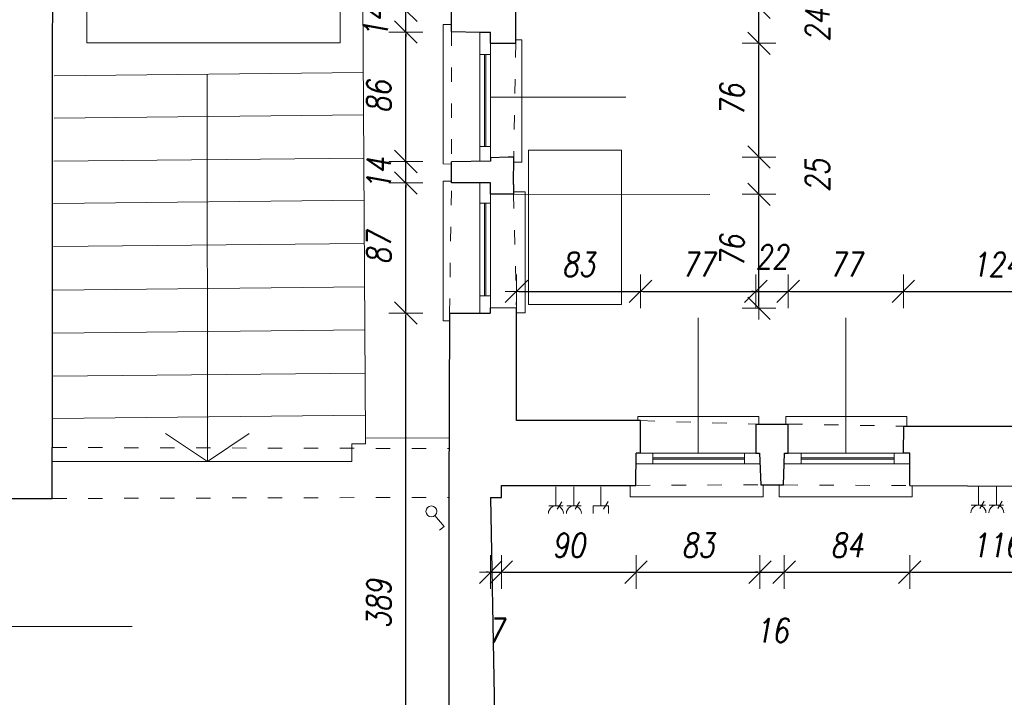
# Model space of a CAD drawing. Header units: millimetres. Extents: x -58431 to 28973, y -32170 to 9431.
# Tile 17 of 54: x -43813 to -37238, y -18478 to -13951. Entities that reach past the tile are written whole.
import ezdxf

# ---------------------------------------------------------------- set-up
doc = ezdxf.new("R2010")
doc.units = ezdxf.units.MM
doc.header["$LTSCALE"] = 8
doc.linetypes.add('ACAD_ISO03W100', pattern=[30, 12, -18])
doc.layers.get('Defpoints').update_dxf_attribs({"lineweight": 0})
for name, color, linetype, lineweight in [('A_DIMEN', 7, 'Continuous', 0), ('BAM_OPISY POWIERZCHNI', 40, 'Continuous', 0), ('instalacje', 6, 'Continuous', 0), ('piętro_dzwi i okna', 3, 'Continuous', 0), ('piętro_parapet', 6, 'Continuous', 0), ('piętro_podciąg', 2, 'ACAD_ISO03W100', 0), ('piętro_rzut', 7, 'Continuous', 30), ('piętro_schody', 4, 'Continuous', 0), ('RZUT_wymiarowanie', 2, 'Continuous', 0), ('wymiarowanie', 4, 'Continuous', 0)]:
    doc.layers.add(name, color=color, linetype=linetype, lineweight=lineweight)
doc.styles.add('ROMANS1', font='romans.shx', dxfattribs={"width": 0.8, "oblique": 10})
doc.dimstyles.new('NARCH100', dxfattribs={"dimscale": 100, "dimtxt": 1.6, "dimasz": 0.15, "dimexe": 0, "dimexo": 0, "dimgap": 1, "dimtad": 1, "dimdec": 0, "dimlfac": 0.1, "dimrnd": 1, "dimdsep": 46, "dimtxsty": 'ROMANS1', "dimblk": 'wym', "dimcen": -1.5, "dimse1": 1, "dimse2": 1, "dimclrd": 4, "dimclre": 4, "dimclrt": 3, "dimadec": 0, "dimazin": 0, "dimtfac": 0.04, "dimtdec": 0, "dimtmove": 2, "dimatfit": 3, "dimldrblk": 'wym', "dimfxl": 0, "dimtolj": 1, "dimarcsym": 0})

# ---------------------------------------------------------------- blocks, each defined once
blk = doc.blocks.new('wym')
at = {"layer": 'A_DIMEN', "color": 4, "ltscale": 100}
for p, q in [((-5, -5), (5, 5)), ((0, -7.5), (0, 7.5)), ((-5, 0), (5, 0))]:
    blk.add_line(p, q, dxfattribs=at)
blk = doc.blocks.new('*D243')
at = {"layer": 'BAM_OPISY POWIERZCHNI', "color": 4, "lineweight": -2, "transparency": 16777216}
for p, q in [((-40683.2, -17641.6), (-40698.2, -17641.6)), ((-40668.2, -17641.6), (-40596.6, -17641.6)), ((-40581.6, -17641.6), (-40566.6, -17641.6))]:
    blk.add_line(p, q, dxfattribs=at)
at = {"layer": 'Defpoints', "color": 0, "transparency": 16777216}
for p in [(-40596.6, -17062.3), (-40668.2, -17142.3), (-40596.6, -17641.6)]:
    blk.add_point(p, dxfattribs=at)
at = {"layer": 'BAM_OPISY POWIERZCHNI', "color": 4, "lineweight": -2, "transparency": 16777216, "xscale": 15, "yscale": 15, "zscale": 15}
for p, rotation in [((-40668.2, -17641.6), 359.9999999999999), ((-40596.6, -17641.6), 179.9999999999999)]:
    blk.add_blockref('wym', p, dxfattribs=dict(at, rotation=rotation))
at = {"layer": 'BAM_OPISY POWIERZCHNI', "color": 3, "transparency": 16777216, "insert": (-40632.4, -18031.6), "char_height": 160, "attachment_point": 5, "style": 'ROMANS1'}
blk.add_mtext('\\A1;7', dxfattribs=at)
blk = doc.blocks.new('*D244')
at = {"layer": 'BAM_OPISY POWIERZCHNI', "color": 4, "lineweight": -2, "transparency": 16777216}
blk.add_line((-40581.6, -17641.6), (-39711.7, -17641.6), dxfattribs=at)
at = {"layer": 'Defpoints', "color": 0, "transparency": 16777216}
for p in [(-39696.7, -16917.5, -16689.2), (-40596.6, -17062.3), (-39696.7, -17641.6)]:
    blk.add_point(p, dxfattribs=at)
at = {"layer": 'BAM_OPISY POWIERZCHNI', "color": 4, "lineweight": -2, "transparency": 16777216, "xscale": 15, "yscale": 15, "zscale": 15, "rotation": 179.9999999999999}
blk.add_blockref('wym', (-40596.6, -17641.6), dxfattribs=at)
at = {"layer": 'BAM_OPISY POWIERZCHNI', "color": 4, "lineweight": -2, "transparency": 16777216, "xscale": 15, "yscale": 15, "zscale": 15}
blk.add_blockref('wym', (-39696.7, -17641.6), dxfattribs=at)
at = {"layer": 'BAM_OPISY POWIERZCHNI', "color": 3, "transparency": 16777216, "insert": (-40146.7, -17461.6), "char_height": 160, "attachment_point": 5, "style": 'ROMANS1'}
blk.add_mtext('\\A1;90', dxfattribs=at)
blk = doc.blocks.new('*D245')
at = {"layer": 'BAM_OPISY POWIERZCHNI', "color": 4, "lineweight": -2, "transparency": 16777216}
blk.add_line((-39681.7, -17641.6), (-38884.8, -17641.6), dxfattribs=at)
at = {"layer": 'Defpoints', "color": 0, "transparency": 16777216}
for p in [(-39696.7, -16917.5, -16689.2), (-38869.8, -16917.4, -16689.2), (-38869.8, -17641.6)]:
    blk.add_point(p, dxfattribs=at)
at = {"layer": 'BAM_OPISY POWIERZCHNI', "color": 4, "lineweight": -2, "transparency": 16777216, "xscale": 15, "yscale": 15, "zscale": 15, "rotation": 179.9999999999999}
blk.add_blockref('wym', (-39696.7, -17641.6), dxfattribs=at)
at = {"layer": 'BAM_OPISY POWIERZCHNI', "color": 4, "lineweight": -2, "transparency": 16777216, "xscale": 15, "yscale": 15, "zscale": 15}
blk.add_blockref('wym', (-38869.8, -17641.6), dxfattribs=at)
at = {"layer": 'BAM_OPISY POWIERZCHNI', "color": 3, "transparency": 16777216, "insert": (-39283.3, -17461.6), "char_height": 160, "attachment_point": 5, "style": 'ROMANS1'}
blk.add_mtext('\\A1;83', dxfattribs=at)
blk = doc.blocks.new('*D246')
at = {"layer": 'BAM_OPISY POWIERZCHNI', "color": 4, "lineweight": -2, "transparency": 16777216}
for p, q in [((-38884.8, -17641.6), (-38899.8, -17641.6)), ((-38869.8, -17641.6), (-38708.1, -17641.6)), ((-38693.1, -17641.6), (-38678.1, -17641.6))]:
    blk.add_line(p, q, dxfattribs=at)
at = {"layer": 'Defpoints', "color": 0, "transparency": 16777216}
for p in [(-38869.8, -16917.4, -16689.2), (-38708.1, -16917.5, -16689.2), (-38708.1, -17641.6)]:
    blk.add_point(p, dxfattribs=at)
at = {"layer": 'BAM_OPISY POWIERZCHNI', "color": 4, "lineweight": -2, "transparency": 16777216, "xscale": 15, "yscale": 15, "zscale": 15}
for p, rotation in [((-38869.8, -17641.6), 359.9999999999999), ((-38708.1, -17641.6), 179.9999999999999)]:
    blk.add_blockref('wym', p, dxfattribs=dict(at, rotation=rotation))
at = {"layer": 'BAM_OPISY POWIERZCHNI', "color": 3, "transparency": 16777216, "insert": (-38788.9, -18031.6), "char_height": 160, "attachment_point": 5, "style": 'ROMANS1'}
blk.add_mtext('\\A1;16', dxfattribs=at)
blk = doc.blocks.new('*D247')
at = {"layer": 'BAM_OPISY POWIERZCHNI', "color": 4, "lineweight": -2, "transparency": 16777216}
blk.add_line((-38693.1, -17641.6), (-37884.8, -17641.6), dxfattribs=at)
at = {"layer": 'Defpoints', "color": 0, "transparency": 16777216}
for p in [(-38708.1, -16917.5, -16689.2), (-37869.8, -16917.4, -16689.2), (-37869.8, -17641.6)]:
    blk.add_point(p, dxfattribs=at)
at = {"layer": 'BAM_OPISY POWIERZCHNI', "color": 4, "lineweight": -2, "transparency": 16777216, "xscale": 15, "yscale": 15, "zscale": 15, "rotation": 179.9999999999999}
blk.add_blockref('wym', (-38708.1, -17641.6), dxfattribs=at)
at = {"layer": 'BAM_OPISY POWIERZCHNI', "color": 4, "lineweight": -2, "transparency": 16777216, "xscale": 15, "yscale": 15, "zscale": 15}
blk.add_blockref('wym', (-37869.8, -17641.6), dxfattribs=at)
at = {"layer": 'BAM_OPISY POWIERZCHNI', "color": 3, "transparency": 16777216, "insert": (-38288.9, -17461.6), "char_height": 160, "attachment_point": 5, "style": 'ROMANS1'}
blk.add_mtext('\\A1;84', dxfattribs=at)
blk = doc.blocks.new('*D248')
at = {"layer": 'BAM_OPISY POWIERZCHNI', "color": 4, "lineweight": -2, "transparency": 16777216}
blk.add_line((-37854.8, -17641.6), (-36726.3, -17641.6), dxfattribs=at)
at = {"layer": 'Defpoints', "color": 0, "transparency": 16777216}
for p in [(-37869.8, -16917.4, -16689.2), (-36711.3, -16917.5, -16689.2), (-36711.3, -17641.6)]:
    blk.add_point(p, dxfattribs=at)
at = {"layer": 'BAM_OPISY POWIERZCHNI', "color": 4, "lineweight": -2, "transparency": 16777216, "xscale": 15, "yscale": 15, "zscale": 15, "rotation": 179.9999999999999}
blk.add_blockref('wym', (-37869.8, -17641.6), dxfattribs=at)
at = {"layer": 'BAM_OPISY POWIERZCHNI', "color": 4, "lineweight": -2, "transparency": 16777216, "xscale": 15, "yscale": 15, "zscale": 15}
blk.add_blockref('wym', (-36711.3, -17641.6), dxfattribs=at)
at = {"layer": 'BAM_OPISY POWIERZCHNI', "color": 3, "transparency": 16777216, "insert": (-37290.6, -17461.6), "char_height": 160, "attachment_point": 5, "style": 'ROMANS1'}
blk.add_mtext('\\A1;116', dxfattribs=at)
blk = doc.blocks.new('*D440')
at = {"layer": 'BAM_OPISY POWIERZCHNI', "color": 4, "lineweight": -2, "transparency": 16777216}
blk.add_line((-40480.7, -15766.3), (-39682.6, -15766.3), dxfattribs=at)
at = {"layer": 'Defpoints', "color": 0, "transparency": 16777216}
for p in [(-39667.6, -15766.3), (-40495.7, -16629.5), (-39667.6, -16629.5)]:
    blk.add_point(p, dxfattribs=at)
at = {"layer": 'BAM_OPISY POWIERZCHNI', "color": 4, "lineweight": -2, "transparency": 16777216, "xscale": 15, "yscale": 15, "zscale": 15, "rotation": 179.9999999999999}
blk.add_blockref('wym', (-40495.7, -15766.3), dxfattribs=at)
at = {"layer": 'BAM_OPISY POWIERZCHNI', "color": 4, "lineweight": -2, "transparency": 16777216, "xscale": 15, "yscale": 15, "zscale": 15}
blk.add_blockref('wym', (-39667.6, -15766.3), dxfattribs=at)
at = {"layer": 'BAM_OPISY POWIERZCHNI', "color": 3, "transparency": 16777216, "insert": (-40081.7, -15586.3), "char_height": 160, "attachment_point": 5, "style": 'ROMANS1'}
blk.add_mtext('\\A1;83', dxfattribs=at)
blk = doc.blocks.new('*D441')
at = {"layer": 'BAM_OPISY POWIERZCHNI', "color": 4, "lineweight": -2, "transparency": 16777216}
blk.add_line((-39652.6, -15766.3), (-38912, -15766.3), dxfattribs=at)
at = {"layer": 'Defpoints', "color": 0, "transparency": 16777216}
for p in [(-38897, -15766.3), (-39667.6, -16629.5), (-38897, -16652.3, -16689.2)]:
    blk.add_point(p, dxfattribs=at)
at = {"layer": 'BAM_OPISY POWIERZCHNI', "color": 4, "lineweight": -2, "transparency": 16777216, "xscale": 15, "yscale": 15, "zscale": 15, "rotation": 179.9999999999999}
blk.add_blockref('wym', (-39667.6, -15766.3), dxfattribs=at)
at = {"layer": 'BAM_OPISY POWIERZCHNI', "color": 4, "lineweight": -2, "transparency": 16777216, "xscale": 15, "yscale": 15, "zscale": 15}
blk.add_blockref('wym', (-38897, -15766.3), dxfattribs=at)
at = {"layer": 'BAM_OPISY POWIERZCHNI', "color": 3, "transparency": 16777216, "insert": (-39282.3, -15586.3), "char_height": 160, "attachment_point": 5, "style": 'ROMANS1'}
blk.add_mtext('\\A1;77', dxfattribs=at)
blk = doc.blocks.new('*D442')
at = {"layer": 'BAM_OPISY POWIERZCHNI', "color": 4, "lineweight": -2, "transparency": 16777216}
for p, q in [((-38912, -15766.3), (-38927, -15766.3)), ((-38897, -15766.3), (-38681.3, -15766.3)), ((-38666.3, -15766.3), (-38651.3, -15766.3))]:
    blk.add_line(p, q, dxfattribs=at)
at = {"layer": 'Defpoints', "color": 0, "transparency": 16777216}
for p in [(-38681.3, -15766.3), (-38897, -16652.3, -16689.2), (-38681.3, -16652.3, -16689.2)]:
    blk.add_point(p, dxfattribs=at)
at = {"layer": 'BAM_OPISY POWIERZCHNI', "color": 4, "lineweight": -2, "transparency": 16777216, "xscale": 15, "yscale": 15, "zscale": 15}
for p, rotation in [((-38897, -15766.3), 359.9999999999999), ((-38681.3, -15766.3), 179.9999999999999)]:
    blk.add_blockref('wym', p, dxfattribs=dict(at, rotation=rotation))
at = {"layer": 'BAM_OPISY POWIERZCHNI', "color": 3, "transparency": 16777216, "insert": (-38789.1, -15536.3), "char_height": 160, "attachment_point": 5, "style": 'ROMANS1'}
blk.add_mtext('\\A1;22', dxfattribs=at)
blk = doc.blocks.new('*D443')
at = {"layer": 'BAM_OPISY POWIERZCHNI', "color": 4, "lineweight": -2, "transparency": 16777216}
blk.add_line((-38666.3, -15766.3), (-37927, -15766.3), dxfattribs=at)
at = {"layer": 'Defpoints', "color": 0, "transparency": 16777216}
for p in [(-37912, -15766.3), (-38681.3, -16652.3, -16689.2), (-37912, -16666.5)]:
    blk.add_point(p, dxfattribs=at)
at = {"layer": 'BAM_OPISY POWIERZCHNI', "color": 4, "lineweight": -2, "transparency": 16777216, "xscale": 15, "yscale": 15, "zscale": 15, "rotation": 179.9999999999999}
blk.add_blockref('wym', (-38681.3, -15766.3), dxfattribs=at)
at = {"layer": 'BAM_OPISY POWIERZCHNI', "color": 4, "lineweight": -2, "transparency": 16777216, "xscale": 15, "yscale": 15, "zscale": 15}
blk.add_blockref('wym', (-37912, -15766.3), dxfattribs=at)
at = {"layer": 'BAM_OPISY POWIERZCHNI', "color": 3, "transparency": 16777216, "insert": (-38296.6, -15586.3), "char_height": 160, "attachment_point": 5, "style": 'ROMANS1'}
blk.add_mtext('\\A1;77', dxfattribs=at)
blk = doc.blocks.new('*D444')
at = {"layer": 'BAM_OPISY POWIERZCHNI', "color": 4, "lineweight": -2, "transparency": 16777216}
blk.add_line((-37897, -15766.3), (-36683.8, -15766.3), dxfattribs=at)
at = {"layer": 'Defpoints', "color": 0, "transparency": 16777216}
for p in [(-36668.8, -15766.3), (-37912, -16666.5), (-36668.8, -16666.5)]:
    blk.add_point(p, dxfattribs=at)
at = {"layer": 'BAM_OPISY POWIERZCHNI', "color": 4, "lineweight": -2, "transparency": 16777216, "xscale": 15, "yscale": 15, "zscale": 15, "rotation": 179.9999999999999}
blk.add_blockref('wym', (-37912, -15766.3), dxfattribs=at)
at = {"layer": 'BAM_OPISY POWIERZCHNI', "color": 4, "lineweight": -2, "transparency": 16777216, "xscale": 15, "yscale": 15, "zscale": 15}
blk.add_blockref('wym', (-36668.8, -15766.3), dxfattribs=at)
at = {"layer": 'BAM_OPISY POWIERZCHNI', "color": 3, "transparency": 16777216, "insert": (-37290.4, -15586.3), "char_height": 160, "attachment_point": 5, "style": 'ROMANS1'}
blk.add_mtext('\\A1;124', dxfattribs=at)
blk = doc.blocks.new('*D701')
at = {"layer": 'BAM_OPISY POWIERZCHNI', "color": 4, "lineweight": -2, "transparency": 16777216}
blk.add_line((-41234.3, -19782.7), (-41234.3, -15925.6), dxfattribs=at)
at = {"layer": 'Defpoints', "color": 0, "transparency": 16777216}
for p in [(-41234.3, -15910.6), (-40942.9, -15910.6, -16689.2), (-40946.3, -19797.7)]:
    blk.add_point(p, dxfattribs=at)
at = {"layer": 'BAM_OPISY POWIERZCHNI', "color": 4, "lineweight": -2, "transparency": 16777216, "xscale": 15, "yscale": 15, "zscale": 15}
for p, rotation in [((-41234.3, -15910.6), 90), ((-41234.3, -19797.7), 270)]:
    blk.add_blockref('wym', p, dxfattribs=dict(at, rotation=rotation))
at = {"layer": 'BAM_OPISY POWIERZCHNI', "color": 3, "transparency": 16777216, "insert": (-41414.3, -17854.1), "char_height": 160, "attachment_point": 5, "rotation": 90, "style": 'ROMANS1'}
blk.add_mtext('\\A1;389', dxfattribs=at)
blk = doc.blocks.new('*D702')
at = {"layer": 'BAM_OPISY POWIERZCHNI', "color": 4, "lineweight": -2, "transparency": 16777216}
blk.add_line((-41234.3, -15895.6), (-41234.3, -15057), dxfattribs=at)
at = {"layer": 'Defpoints', "color": 0, "transparency": 16777216}
for p in [(-41234.3, -15042), (-40739.8, -15042, -16689.2), (-40942.9, -15910.6, -16689.2)]:
    blk.add_point(p, dxfattribs=at)
at = {"layer": 'BAM_OPISY POWIERZCHNI', "color": 4, "lineweight": -2, "transparency": 16777216, "xscale": 15, "yscale": 15, "zscale": 15}
for p, rotation in [((-41234.3, -15042), 90), ((-41234.3, -15910.6), 270)]:
    blk.add_blockref('wym', p, dxfattribs=dict(at, rotation=rotation))
at = {"layer": 'BAM_OPISY POWIERZCHNI', "color": 3, "transparency": 16777216, "insert": (-41414.3, -15476.3), "char_height": 160, "attachment_point": 5, "rotation": 90, "style": 'ROMANS1'}
blk.add_mtext('\\A1;87', dxfattribs=at)
blk = doc.blocks.new('*D703')
at = {"layer": 'BAM_OPISY POWIERZCHNI', "color": 4, "lineweight": -2, "transparency": 16777216}
for p, q in [((-41234.3, -14883.4), (-41234.3, -14868.4)), ((-41234.3, -15042), (-41234.3, -14898.4)), ((-41234.3, -15057), (-41234.3, -15072))]:
    blk.add_line(p, q, dxfattribs=at)
at = {"layer": 'Defpoints', "color": 0, "transparency": 16777216}
for p in [(-41234.3, -14898.4), (-40739.7, -14898.4, -16689.2), (-40739.8, -15042, -16689.2)]:
    blk.add_point(p, dxfattribs=at)
at = {"layer": 'BAM_OPISY POWIERZCHNI', "color": 4, "lineweight": -2, "transparency": 16777216, "xscale": 15, "yscale": 15, "zscale": 15}
for p, rotation in [((-41234.3, -14898.4), 270), ((-41234.3, -15042), 90)]:
    blk.add_blockref('wym', p, dxfattribs=dict(at, rotation=rotation))
at = {"layer": 'BAM_OPISY POWIERZCHNI', "color": 3, "transparency": 16777216, "insert": (-41414.7, -14982.7), "char_height": 160, "attachment_point": 5, "rotation": 90, "style": 'ROMANS1'}
blk.add_mtext('\\A1;14', dxfattribs=at)
blk = doc.blocks.new('*D704')
at = {"layer": 'BAM_OPISY POWIERZCHNI', "color": 4, "lineweight": -2, "transparency": 16777216}
blk.add_line((-41234.3, -14883.4), (-41234.3, -14048.5), dxfattribs=at)
at = {"layer": 'Defpoints', "color": 0, "transparency": 16777216}
for p in [(-41234.3, -14033.5), (-40739.8, -14033.5, -16689.2), (-40739.7, -14898.4, -16689.2)]:
    blk.add_point(p, dxfattribs=at)
at = {"layer": 'BAM_OPISY POWIERZCHNI', "color": 4, "lineweight": -2, "transparency": 16777216, "xscale": 15, "yscale": 15, "zscale": 15}
for p, rotation in [((-41234.3, -14033.5), 90), ((-41234.3, -14898.4), 270)]:
    blk.add_blockref('wym', p, dxfattribs=dict(at, rotation=rotation))
at = {"layer": 'BAM_OPISY POWIERZCHNI', "color": 3, "transparency": 16777216, "insert": (-41414.3, -14465.9), "char_height": 160, "attachment_point": 5, "rotation": 90, "style": 'ROMANS1'}
blk.add_mtext('\\A1;86', dxfattribs=at)
blk = doc.blocks.new('*D705')
at = {"layer": 'BAM_OPISY POWIERZCHNI', "color": 4, "lineweight": -2, "transparency": 16777216}
for p, q in [((-41234.3, -13873.7), (-41234.3, -13858.7)), ((-41234.3, -14033.5), (-41234.3, -13888.7)), ((-41234.3, -14048.5), (-41234.3, -14063.5))]:
    blk.add_line(p, q, dxfattribs=at)
at = {"layer": 'Defpoints', "color": 0, "transparency": 16777216}
for p in [(-41234.3, -13888.7), (-40739.7, -13888.7, -16689.2), (-40739.8, -14033.5, -16689.2)]:
    blk.add_point(p, dxfattribs=at)
at = {"layer": 'BAM_OPISY POWIERZCHNI', "color": 4, "lineweight": -2, "transparency": 16777216, "xscale": 15, "yscale": 15, "zscale": 15}
for p, rotation in [((-41234.3, -13888.7), 270), ((-41234.3, -14033.5), 90)]:
    blk.add_blockref('wym', p, dxfattribs=dict(at, rotation=rotation))
at = {"layer": 'BAM_OPISY POWIERZCHNI', "color": 3, "transparency": 16777216, "insert": (-41433.6, -13966.4), "char_height": 160, "attachment_point": 5, "rotation": 90, "style": 'ROMANS1'}
blk.add_mtext('\\A1;14', dxfattribs=at)
blk = doc.blocks.new('*D706')
at = {"layer": 'BAM_OPISY POWIERZCHNI', "color": 4, "lineweight": -2, "transparency": 16777216}
blk.add_line((-41234.3, -13873.7), (-41234.3, -13039.4), dxfattribs=at)
at = {"layer": 'Defpoints', "color": 0, "transparency": 16777216}
for p in [(-41234.3, -13024.4), (-40739.8, -13024.4, -16689.2), (-40739.7, -13888.7, -16689.2)]:
    blk.add_point(p, dxfattribs=at)
at = {"layer": 'BAM_OPISY POWIERZCHNI', "color": 4, "lineweight": -2, "transparency": 16777216, "xscale": 15, "yscale": 15, "zscale": 15}
for p, rotation in [((-41234.3, -13024.4), 90), ((-41234.3, -13888.7), 270)]:
    blk.add_blockref('wym', p, dxfattribs=dict(at, rotation=rotation))
at = {"layer": 'BAM_OPISY POWIERZCHNI', "color": 3, "transparency": 16777216, "insert": (-41414.3, -13456.5), "char_height": 160, "attachment_point": 5, "rotation": 90, "style": 'ROMANS1'}
blk.add_mtext('\\A1;86', dxfattribs=at)
blk = doc.blocks.new('*D710')
at = {"layer": 'BAM_OPISY POWIERZCHNI', "color": 4, "lineweight": -2, "transparency": 16777216}
blk.add_line((-38876.1, -15863.8), (-38876.1, -15132.4), dxfattribs=at)
at = {"layer": 'Defpoints', "color": 0, "transparency": 16777216}
for p in [(-40515.3, -15117.4, -16689.2), (-38876.1, -15117.4), (-40495.7, -15878.8)]:
    blk.add_point(p, dxfattribs=at)
at = {"layer": 'BAM_OPISY POWIERZCHNI', "color": 4, "lineweight": -2, "transparency": 16777216, "xscale": 15, "yscale": 15, "zscale": 15}
for p, rotation in [((-38876.1, -15117.4), 90), ((-38876.1, -15878.8), 270)]:
    blk.add_blockref('wym', p, dxfattribs=dict(at, rotation=rotation))
at = {"layer": 'BAM_OPISY POWIERZCHNI', "color": 3, "transparency": 16777216, "insert": (-39056.1, -15498.1), "char_height": 160, "attachment_point": 5, "rotation": 90, "style": 'ROMANS1'}
blk.add_mtext('\\A1;76', dxfattribs=at)
blk = doc.blocks.new('*D711')
at = {"layer": 'BAM_OPISY POWIERZCHNI', "color": 4, "lineweight": -2, "transparency": 16777216}
blk.add_line((-38876.1, -15102.4), (-38876.1, -14884.1), dxfattribs=at)
at = {"layer": 'Defpoints', "color": 0, "transparency": 16777216}
for p in [(-40513.6, -14869.1, -16689.2), (-38876.1, -14869.1), (-40515.3, -15117.4, -16689.2)]:
    blk.add_point(p, dxfattribs=at)
at = {"layer": 'BAM_OPISY POWIERZCHNI', "color": 4, "lineweight": -2, "transparency": 16777216, "xscale": 15, "yscale": 15, "zscale": 15}
for p, rotation in [((-38876.1, -14869.1), 90), ((-38876.1, -15117.4), 270)]:
    blk.add_blockref('wym', p, dxfattribs=dict(at, rotation=rotation))
at = {"layer": 'BAM_OPISY POWIERZCHNI', "color": 3, "transparency": 16777216, "insert": (-38486.1, -14993.2), "char_height": 160, "attachment_point": 5, "rotation": 90, "style": 'ROMANS1'}
blk.add_mtext('\\A1;25', dxfattribs=at)
blk = doc.blocks.new('*D712')
at = {"layer": 'BAM_OPISY POWIERZCHNI', "color": 4, "lineweight": -2, "transparency": 16777216}
blk.add_line((-38876.1, -14854.1), (-38876.1, -14123.7), dxfattribs=at)
at = {"layer": 'Defpoints', "color": 0, "transparency": 16777216}
for p in [(-40500.7, -14108.7, -16689.2), (-38876.1, -14108.7), (-40513.6, -14869.1, -16689.2)]:
    blk.add_point(p, dxfattribs=at)
at = {"layer": 'BAM_OPISY POWIERZCHNI', "color": 4, "lineweight": -2, "transparency": 16777216, "xscale": 15, "yscale": 15, "zscale": 15}
for p, rotation in [((-38876.1, -14108.7), 90), ((-38876.1, -14869.1), 270)]:
    blk.add_blockref('wym', p, dxfattribs=dict(at, rotation=rotation))
at = {"layer": 'BAM_OPISY POWIERZCHNI', "color": 3, "transparency": 16777216, "insert": (-39056.1, -14488.9), "char_height": 160, "attachment_point": 5, "rotation": 90, "style": 'ROMANS1'}
blk.add_mtext('\\A1;76', dxfattribs=at)
blk = doc.blocks.new('*D713')
at = {"layer": 'BAM_OPISY POWIERZCHNI', "color": 4, "lineweight": -2, "transparency": 16777216}
blk.add_line((-38876.1, -14093.7), (-38876.1, -13883.7), dxfattribs=at)
at = {"layer": 'Defpoints', "color": 0, "transparency": 16777216}
for p in [(-40500.7, -13868.7, -16689.2), (-38876.1, -13868.7), (-40500.7, -14108.7, -16689.2)]:
    blk.add_point(p, dxfattribs=at)
at = {"layer": 'BAM_OPISY POWIERZCHNI', "color": 4, "lineweight": -2, "transparency": 16777216, "xscale": 15, "yscale": 15, "zscale": 15}
for p, rotation in [((-38876.1, -13868.7), 90), ((-38876.1, -14108.7), 270)]:
    blk.add_blockref('wym', p, dxfattribs=dict(at, rotation=rotation))
at = {"layer": 'BAM_OPISY POWIERZCHNI', "color": 3, "transparency": 16777216, "insert": (-38486.1, -13988.7), "char_height": 160, "attachment_point": 5, "rotation": 90, "style": 'ROMANS1'}
blk.add_mtext('\\A1;24', dxfattribs=at)

msp = doc.modelspace()

# ---------------------------------------------------------------- linework, layer by layer
at = {"layer": 'BAM_OPISY POWIERZCHNI'}
msp.add_lwpolyline([(-43363.9, -13866.5), (-43363.9, -14106.5), (-41673.3, -14106.5), (-41673.3, -13866.5)], dxfattribs=at)
at = {"layer": 'instalacje'}
for p, q in [((-41040.4, -17263.4), (-40979.5, -17336.2)), ((-40979.5, -17336.2), (-41009.7, -17361.5))]:
    msp.add_line(p, q, dxfattribs=at)
msp.add_lwpolyline([(-40414.2, -14821.7), (-39795, -14821.7), (-39795, -15854.4), (-40414.2, -15854.4)], close=True, dxfattribs=at)
for points in [[(-40232.2, -17199.5), (-40232.2, -17071.4)], [(-40112.2, -17199.5), (-40112.2, -17071.5)], [(-39932.2, -17199.5), (-39932.2, -17071.4)], [(-40184.2, -17199.5), (-40280.2, -17199.4)], [(-40223.6, -17221), (-40193.7, -17171.3)], [(-40064.2, -17199.5), (-40160.2, -17199.5)], [(-40103.6, -17221), (-40073.7, -17171.3)], [(-39982.4, -17199.4), (-39882, -17199.5)], [(-39982.4, -17249.7), (-39982.4, -17199.4)], [(-39914.1, -17220.1), (-39884.2, -17170.4)], [(-39882, -17249.7), (-39882, -17199.5)]]:
    msp.add_lwpolyline(points, dxfattribs=at)
at = {"layer": 'instalacje', "elevation": -16689.2}
for points in [[(-37410.6, -17195), (-37410.6, -17067)], [(-37290.6, -17195), (-37290.6, -17067)], [(-37362.6, -17195), (-37458.5, -17195)], [(-37401.9, -17216.5), (-37372, -17166.8)], [(-37242.6, -17195), (-37338.5, -17195)], [(-37281.9, -17216.6), (-37252, -17166.9)]]:
    msp.add_lwpolyline(points, dxfattribs=at)
at = {"layer": 'instalacje'}
msp.add_circle((-41064, -17236), 36.2, dxfattribs=at)
for centre in [(-40232.2, -17249.7), (-40112.2, -17249.7), (-37410.6, -17245.2, -16689.2), (-37290.6, -17245.2, -16689.2)]:
    msp.add_arc(centre, 50.2, 359.99226, 179.99226, dxfattribs=at)
at = {"layer": 'piętro_dzwi i okna'}
for points, elevation in [([(-40739.7, -14898.4), (-40739.8, -14033.5)], -16689.2), ([(-40669.8, -14873.8), (-40669.8, -14108.7)], -16689.2), ([(-40670.9, -14184.5), (-40739.8, -14184.5)], -16689.2), ([(-40710.1, -14798.5), (-40710.1, -14184.5)], -16689.2), ([(-40700.5, -14798.5), (-40700.5, -14184.5)], -16689.2), ([(-40670.2, -14798.5), (-40740.1, -14798.5)], -16689.2), ([(-40739.7, -15910.6), (-40739.8, -15042)], -16689.2), ([(-40669.8, -15876.7), (-40669.8, -15117.4)], -16689.2), ([(-40669.8, -15176.9), (-40739.8, -15176.9)], -33378.3), ([(-40710.1, -15796.3), (-40710.1, -15176.9)], -16689.2), ([(-40700.5, -15796.3), (-40700.5, -15176.9)], -16689.2), ([(-40669.8, -15796.3), (-40739.8, -15796.3)], -16689.2), ([(-38897, -16847.5), (-39667.6, -16847.5)], -16689.2), ([(-39585.8, -16848.6), (-39585.8, -16917.5)], -16689.2), ([(-38971.8, -16878.2), (-39585.8, -16878.2)], -16689.2), ([(-38971.8, -16887.8), (-39585.8, -16887.8)], -16689.2), ([(-38971.8, -16847.9), (-38971.8, -16917.8)], -16689.2), ([(-37912.5, -16847.5), (-38681.3, -16847.5)], -16689.2), ([(-38593.4, -16847.5), (-38593.4, -16917.5)], -33378.3), ([(-37974, -16878.2), (-38593.4, -16878.2)], -16689.2), ([(-37974, -16887.8), (-38593.4, -16887.8)], -16689.2), ([(-37974, -16847.5), (-37974, -16917.4)], -16689.2), ([(-38869.8, -16917.4), (-39696.7, -16917.5)], -16689.2), ([(-37869.8, -16917.4), (-38708.1, -16917.5)], -16689.2)]:
    msp.add_lwpolyline(points, dxfattribs=dict(at, elevation=elevation))
at = {"layer": 'piętro_parapet'}
for points in [[(-40929.4, -13982.4), (-40985.6, -13982.4), (-40985.6, -14915.1), (-40929.1, -14915.3)], [(-40929.2, -15030.9), (-40985.6, -15030.9), (-40985.6, -15963.6), (-40943, -15963.8)], [(-40495.7, -15909.6), (-40437.6, -15909.6), (-40437.6, -15100.4), (-40516.6, -15100.4)], [(-39685.2, -16629.5), (-39685.2, -16601.9), (-38876.9, -16601.9), (-38876.9, -16652.3)], [(-38696.2, -16652.3), (-38696.2, -16601.9), (-37887.9, -16601.9), (-37887.9, -16666.5)]]:
    msp.add_lwpolyline(points, dxfattribs=at)
at = {"layer": 'piętro_parapet', "elevation": -16689.2}
for points in [[(-40513.9, -14903.8), (-40459, -14903.8), (-40459, -14085.8), (-40500.7, -14085.8)], [(-39737.2, -17062.3), (-39737.2, -17137.7), (-38849.1, -17137.7), (-38849.1, -17058.3)], [(-38740.4, -17058.9), (-38740.4, -17137.7), (-37852.3, -17137.7), (-37852.3, -17063.9)]]:
    msp.add_lwpolyline(points, dxfattribs=at)
at = {"layer": 'piętro_podciąg'}
for points in [[(-40929.4, -14030.2), (-40929.3, -14901.5)], [(-39667.6, -16629.5), (-38897, -16652.3)], [(-43595.2, -16809.1), (-40945.4, -16816.4)], [(-39699.2, -17062.3), (-38864.3, -17058.2)], [(-43595.2, -17149.8), (-40946.3, -17142.3)]]:
    msp.add_lwpolyline(points, dxfattribs=at)
at = {"layer": 'piętro_podciąg', "elevation": -16689.2}
for points in [[(-40500.7, -14108.7), (-40513.6, -14869.1)], [(-40942.9, -15910.6), (-40929.2, -15042)], [(-40515.3, -15117.4), (-40495.7, -15877.4)], [(-38681.3, -16652.3), (-37912, -16666.5)], [(-38711.7, -17059.1), (-37869.8, -17063.8)]]:
    msp.add_lwpolyline(points, dxfattribs=at)
at = {"layer": 'piętro_rzut'}
for points in [[(-40925.4, -11998.7), (-40925.4, -11128), (-43593.1, -11137), (-43595.2, -16809.1)], [(-40929.4, -14030.2), (-40929.4, -13888.7)], [(-40929.2, -15042), (-40929.3, -14901.5)], [(-40495.7, -15877.4), (-40670.9, -15876.9)], [(-40670.9, -15876.9), (-40670.9, -15910.6)], [(-39667.6, -16629.5), (-40495.7, -16629.5), (-40495.7, -15877.4)], [(-37912, -16666.5), (-37912.5, -16847.5)], [(-37912, -16666.5), (-36668.8, -16666.5)], [(-43939.5, -16809.1), (-43939.5, -17149.8), (-43595.2, -17149.8), (-43595.2, -16809.1)], [(-40668.2, -17142.3), (-40596.6, -17142.3), (-40596.6, -17062.3), (-39699.2, -17062.3)], [(-40946.3, -17142.3), (-40946.3, -19797.7), (-43802, -19797.7)], [(-40668.2, -17142.3), (-40621, -19797.3), (-40564.4, -19797.3), (-40564.4, -20145), (-41060.1, -20145), (-41060.1, -20836.5)]]:
    msp.add_lwpolyline(points, dxfattribs=at)
at = {"layer": 'piętro_rzut', "elevation": -16689.2}
for points in [[(-40514.7, -14108.7), (-40500.7, -14108.7), (-40500.7, -13868.7), (-40524.7, -13868.1)], [(-40929.4, -14030.2), (-40739.8, -14033.5)], [(-40739.8, -14033.5), (-40669.8, -14033.5)], [(-40669.8, -14108.7), (-40669.8, -14033.5)], [(-40669.8, -14108.7), (-40514.7, -14108.7)], [(-40669.8, -14897.2), (-40929.3, -14901.5)], [(-40550.1, -14869.1), (-40669.8, -14873.8)], [(-40669.8, -14873.8), (-40669.8, -14897.2)], [(-40515.3, -15051.7), (-40513.6, -14869.1), (-40550.1, -14869.1)], [(-40669.8, -15042), (-40929.2, -15042)], [(-40669.8, -15117.4), (-40669.8, -15042)], [(-40515.3, -15051.7), (-40515.3, -15117.4), (-40669.8, -15117.4)], [(-40942.9, -15910.6), (-40946.3, -17142.3)], [(-40942.9, -15910.6), (-40739.7, -15910.6)], [(-40739.7, -15910.6), (-40670.9, -15910.6)], [(-40669.9, -15876.9), (-40669.9, -15876.7)], [(-39667.6, -16847.5), (-39667.6, -16629.5)], [(-38897, -16652.3), (-38897, -16847.5)], [(-38897, -16652.3), (-38681.3, -16652.3)], [(-38681.3, -16847.9), (-38681.3, -16652.3)], [(-39699.2, -17062.3), (-39695.5, -16847.5)], [(-39667.6, -16847.5), (-39695.5, -16847.5)], [(-38897, -16847.5), (-38872.6, -16847.5)], [(-38872.6, -16847.5), (-38864.3, -17058.2)], [(-38711.7, -17059.1), (-38706.3, -16847.9)], [(-38706.3, -16847.9), (-38681.3, -16847.9)], [(-37869.8, -16847.5), (-37912.5, -16847.7)], [(-37869.8, -17063.8), (-37869.8, -16847.8)], [(-38864.3, -17058.2), (-38711.7, -17059.1)], [(-37869.8, -17063.8), (-36711.3, -17070.2)]]:
    msp.add_lwpolyline(points, dxfattribs=at)
at = {"layer": 'piętro_schody'}
for p, q in [((-41504.6, -16744), (-41537, -11130.1)), ((-41594.1, -16903.4), (-41594.1, -16783.7)), ((-41594.1, -16783.7), (-41504.4, -16783.7)), ((-43595.2, -16903.4), (-41594.1, -16903.4))]:
    msp.add_line(p, q, dxfattribs=at)
for points in [[(-43581.9, -14325.1), (-41518.7, -14303.6)], [(-43583.4, -14608.8), (-41517.1, -14587.3)], [(-43585, -14896.8), (-41515.4, -14875.3)], [(-43586.5, -15179.3), (-41513.8, -15157.7)], [(-43588, -15466.9), (-41512.1, -15445.3)], [(-43589.6, -15757.4), (-41510.4, -15735.8)], [(-43591.1, -16044.5), (-41508.8, -16022.9)], [(-43592.7, -16333.5), (-41507.1, -16311.8)], [(-43594.2, -16615.1), (-41505.5, -16593.3)], [(-41504.6, -16744), (-40944.7, -16746.3)], [(-41504.6, -16744), (-41504.4, -16783.7)]]:
    msp.add_lwpolyline(points, dxfattribs=at)
at = {"layer": 'RZUT_wymiarowanie'}
for points in [[(-42561.2, -14314.4), (-42559.3, -16903.4), (-42279.6, -16716.1)], [(-42559.3, -16903.4), (-42839.2, -16716.1)]]:
    msp.add_lwpolyline(points, dxfattribs=at)
at = {"layer": 'wymiarowanie'}
for points in [[(-40669.8, -14468.4), (-39764.4, -14468.9)], [(-40669.8, -15117.4), (-39204.9, -15118.3)], [(-39282.3, -16847.5), (-39281.8, -15942.1)], [(-38296.9, -16847.5), (-38296.4, -15942.1)], [(-43966.5, -18005.2), (-43061.1, -18005.8)]]:
    msp.add_lwpolyline(points, dxfattribs=at)

# ---------------------------------------------------------------- dimensions: what is measured, and where the dimension line sits
at = {"layer": 'BAM_OPISY POWIERZCHNI'}
for base, p1, p2, picture, middle in [((-41234.3, -13024.4), (-40739.7, -13888.7, -16689.2), (-40739.8, -13024.4, -16689.2), '*D706', (-41414.3, -13456.5)), ((-38876.1, -13868.7), (-40500.7, -14108.7, -16689.2), (-40500.7, -13868.7, -16689.2), '*D713', (-38486.1, -13988.7)), ((-41234.3, -14033.5), (-40739.7, -14898.4, -16689.2), (-40739.8, -14033.5, -16689.2), '*D704', (-41414.3, -14465.9)), ((-38876.1, -14108.7), (-40513.6, -14869.1, -16689.2), (-40500.7, -14108.7, -16689.2), '*D712', (-39056.1, -14488.9)), ((-38876.1, -14869.1), (-40515.3, -15117.4, -16689.2), (-40513.6, -14869.1, -16689.2), '*D711', (-38486.1, -14993.2)), ((-41234.3, -15042), (-40942.9, -15910.6, -16689.2), (-40739.8, -15042, -16689.2), '*D702', (-41414.3, -15476.3)), ((-38876.1, -15117.4), (-40495.7, -15878.8), (-40515.3, -15117.4, -16689.2), '*D710', (-39056.1, -15498.1)), ((-41234.3, -15910.6), (-40946.3, -19797.7), (-40942.9, -15910.6, -16689.2), '*D701', (-41414.3, -17854.1))]:
    dim = msp.add_linear_dim(base=base, p1=p1, p2=p2, angle=90, dimstyle='NARCH100', dxfattribs=at)
    dim.commit()
    dim.dimension.update_dxf_attribs({"geometry": picture, "text_midpoint": middle})
for base, p1, p2, picture, middle in [((-41234.3, -13888.7), (-40739.8, -14033.5, -16689.2), (-40739.7, -13888.7, -16689.2), '*D705', (-41433.6, -13966.4)), ((-41234.3, -14898.4), (-40739.8, -15042, -16689.2), (-40739.7, -14898.4, -16689.2), '*D703', (-41414.7, -14982.7))]:
    dim = msp.add_linear_dim(base=base, p1=p1, p2=p2, angle=90, dimstyle='NARCH100', dxfattribs=at)
    dim.commit()
    dim.dimension.update_dxf_attribs({"geometry": picture, "text_midpoint": middle, "dimtype": 160})
for base, p1, p2, picture, middle in [((-38681.3, -15766.3), (-38897, -16652.3, -16689.2), (-38681.3, -16652.3, -16689.2), '*D442', (-38789.1, -15536.3)), ((-39667.6, -15766.3), (-40495.7, -16629.5), (-39667.6, -16629.5), '*D440', (-40081.7, -15586.3)), ((-38897, -15766.3), (-39667.6, -16629.5), (-38897, -16652.3, -16689.2), '*D441', (-39282.3, -15586.3)), ((-37912, -15766.3), (-38681.3, -16652.3, -16689.2), (-37912, -16666.5), '*D443', (-38296.6, -15586.3)), ((-36668.8, -15766.3), (-37912, -16666.5), (-36668.8, -16666.5), '*D444', (-37290.4, -15586.3)), ((-39696.7, -17641.6), (-40596.6, -17062.3), (-39696.7, -16917.5, -16689.2), '*D244', (-40146.7, -17461.6)), ((-38869.8, -17641.6), (-39696.7, -16917.5, -16689.2), (-38869.8, -16917.4, -16689.2), '*D245', (-39283.3, -17461.6)), ((-38708.1, -17641.6), (-38869.8, -16917.4, -16689.2), (-38708.1, -16917.5, -16689.2), '*D246', (-38788.9, -18031.6)), ((-37869.8, -17641.6), (-38708.1, -16917.5, -16689.2), (-37869.8, -16917.4, -16689.2), '*D247', (-38288.9, -17461.6)), ((-36711.3, -17641.6), (-37869.8, -16917.4, -16689.2), (-36711.3, -16917.5, -16689.2), '*D248', (-37290.6, -17461.6)), ((-40596.6, -17641.6), (-40668.2, -17142.3), (-40596.6, -17062.3), '*D243', (-40632.4, -18031.6))]:
    dim = msp.add_linear_dim(base=base, p1=p1, p2=p2, dimstyle='NARCH100', dxfattribs=at)
    dim.commit()
    dim.dimension.update_dxf_attribs({"geometry": picture, "text_midpoint": middle})

doc.saveas('drawing.dxf')
